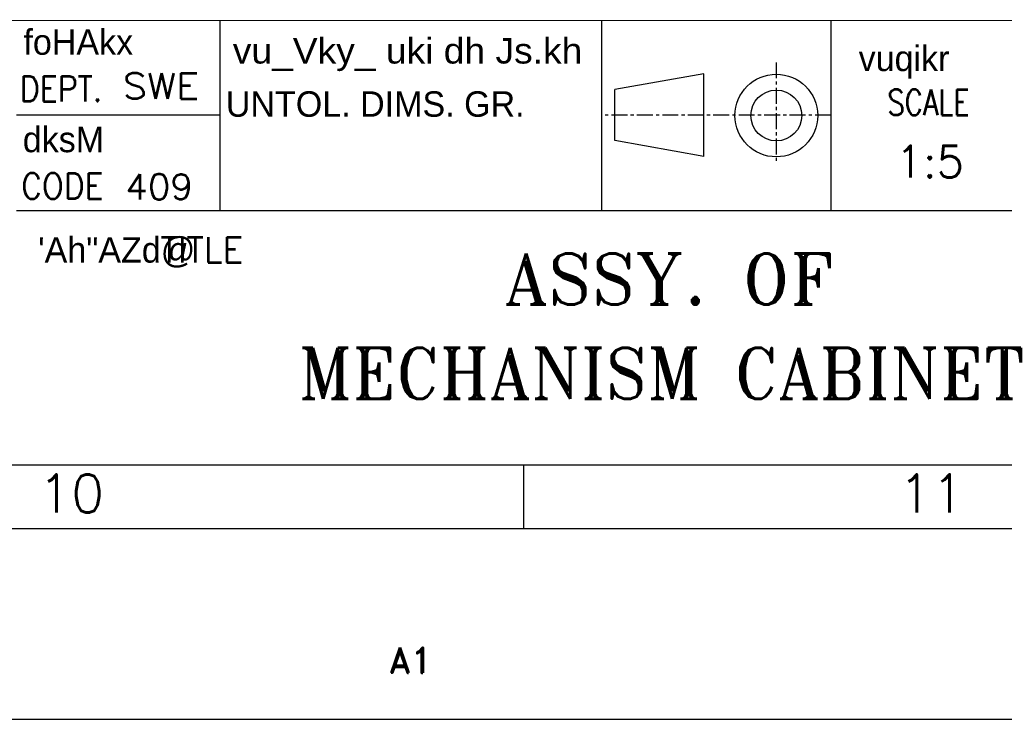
# Model space of a CAD drawing. Extents: x -2790 to 1415, y -1111 to 1859.
# Tile 6 of 10: x 466 to 853, y -1111 to -836. Entities that reach past the tile are written whole.
import ezdxf
from ezdxf.enums import TextEntityAlignment as Align

# ---------------------------------------------------------------- set-up
doc = ezdxf.new("R2010")
doc.units = 0
doc.header["$MEASUREMENT"] = 0
doc.linetypes.add('CENTER', pattern=[2, 1.25, -0.25, 0.25, -0.25])
doc.layers.get('0').update_dxf_attribs({"linetype": 'CONTINUOUS'})
doc.layers.add('4', color=6, linetype='CONTINUOUS')
doc.styles.add('HINDI', font='hindi')
doc.styles.add('ROMAND', font='romand')
doc.styles.add('ROMANS', font='romans')
doc.styles.add('ROMANT', font='romant.shx')

# ---------------------------------------------------------------- blocks, each defined once
blk = doc.blocks.new('A1')
for p, q in [((20, 54.719), (821, 55)), ((667, 40), (667, 54.946)), ((697, 40), (697, 54.956)), ((715, 40), (715, 54.963)), ((705, 50.75), (698, 49.5)), ((705, 44.25), (705, 50.75)), ((698, 45.5), (698, 49.5)), ((667, 47.5), (651, 47.5)), ((705, 44.25), (698, 45.5)), ((651, 40), (821, 40)), ((20, 20), (821, 20)), ((690.833, 20), (690.833, 15)), ((14.921, 15), (826, 15)), ((0, 0), (841, 0))]:
    blk.add_line(p, q)
at = {"linetype": 'CENTER'}
for p, q in [((710.702, 51.647), (710.702, 43.747)), ((715, 47.5), (697, 47.5))]:
    blk.add_line(p, q, dxfattribs=at)
for radius in [3.25, 2]:
    blk.add_circle((710.702, 47.465), radius)
for s, height, style, p in [('foHAkx', 2, 'HINDI', (651.54, 52.242)), ('vuqikr', 2, 'HINDI', (717.17, 50.96)), ('dksM', 2, 'HINDI', (651.489, 44.583)), ('\'Ah"AZd@', 2, 'HINDI', (652.695, 35.902)), ('TITLE', 2, 'ROMANS', (662.295, 35.905)), ('10', 3, 'ROMANS', (652.721, 16.256)), ('11', 3, 'ROMANS', (720.327, 16.256)), ('A1', 2, 'ROMAND', (680.261, 3.653))]:
    blk.add_text(s, height=height, dxfattribs=dict(style=style)).set_placement(p)
for s, style, width, p, p2 in [('vu_Vky_ uki dh Js.kh', 'HINDI', 0.867269, (667.993, 51.554), (695.456, 51.554)), ('DEPT.', 'ROMANS', 0.818247, (651.258, 48.565), (657.726, 48.565)), ('SWE', 'ROMANS', 1.032787, (659.344, 48.785), (665.344, 48.785)), ('SCALE', 'ROMANS', 0.730263, (719.429, 47.505), (725.897, 47.505)), ('CODE', 'ROMANS', 0.83845, (651.36, 40.925), (657.829, 40.925))]:
    blk.add_text(s, height=2, dxfattribs=dict(style=style, width=width)).set_placement(p, p2, align=Align.FIT)
blk.add_text('UNTOL. DIMS. GR.', height=2).set_placement((667.445, 47.37))
at = {"style": 'ROMANS', "width": 1.032787}
blk.add_text('409', height=2, dxfattribs=at).set_placement((659.548, 40.866))
at = {"color": 7, "style": 'ROMANS'}
for tag, p, height, rotation, width in [('DRG_NO', (70.983, 574.889), 3.5, 180, 1.5), ('SHTNO', (8.611, 117.915), 2.8, 90, 0.8), ('REV_NO', (8.632, 108.629), 2.8, 90, 0.8), ('DRG_NO', (8.711, 80.282), 2.8, 90, 0.8)]:
    blk.add_attdef(tag, p, '', height=height, rotation=rotation, dxfattribs=dict(at, width=width))
for tag, p, height in [('PRODUCT', (716.227, 84.232), 4), ('DRN_SIGN', (771.895, 69.277), 1), ('CHD_SIGN', (771.964, 63.156), 1), ('APP_SIGN', (772.817, 56.202), 1), ('NEW_ALT_SIGN', (567.752, 52.194), 1), ('OLD_ALT_SIGN', (638.256, 51.701), 1), ('NEW_CHD_SIGN', (566.671, 47.871), 1), ('OLD_CHD_SIGN', (637.841, 47.559), 1), ('NEW_APP_SIGN', (567.572, 44.449), 1), ('OLD_APP_SIGN', (638.394, 43.831), 1), ('TITLE1', (671.738, 29.774), 3.5), ('TITLE2', (671.738, 23.558), 3.5)]:
    blk.add_attdef(tag, p, '', height=height, dxfattribs=at)
for tag, height, p in [('DRN_BY', 2, (760.205, 70.762)), ('DRN_DATE', 1.8, (800.065, 70.272)), ('CHD_BY', 2, (760.205, 64.754)), ('CHD_DATE', 1.8, (799.968, 64.756)), ('APP_BY', 2, (760.205, 58.746)), ('NOVAR', 2.5, (815.812, 58.17)), ('APP_DATE', 1.8, (799.968, 58.256)), ('SCALE', 2.5, (722.759, 43.842)), ('REFTOASSY', 2.5, (769.433, 43.226)), ('ITNO', 2.5, (800.094, 43.226)), ('NOIT', 2.5, (815.889, 42.764)), ('REV_NO', 3.5, (816.226, 30.901)), ('SHTNO', 2.5, (777.173, 22.827)), ('NOSHT', 2.5, (817.852, 23.005))]:
    blk.add_attdef(tag, text='', height=height, dxfattribs=at).set_placement(p, align=Align.MIDDLE)
at = {"style": 'ROMANS', "width": 0.7}
for tag, p in [('OLD_ALT_BY', (622.249, 51.977)), ('NEW_ALT_BY', (551.886, 51.834)), ('OLD_CHD_BY', (622.387, 48.111)), ('NEW_CHD_BY', (551.886, 47.691)), ('NEW_REV_NO', (511.261, 46.856)), ('NEW_REV_DT', (522.328, 46.856)), ('OLD_REV_NO', (581.612, 47.007)), ('OLD_REV_DT', (592.808, 47.007)), ('OLD_APP_BY', (623.354, 44.245)), ('NEW_APP_BY', (553.508, 44.089))]:
    blk.add_attdef(tag, p, '', height=1.5, dxfattribs=at)
at = {"color": 7, "style": 'ROMANS', "width": 0.8}
blk.add_attdef('WEIGHT', text='', height=2.3, dxfattribs=at).set_placement((741.207, 43.588), align=Align.MIDDLE)
at = {"style": 'ROMANS'}
for tag, p, height in [('NEW_DCA_NO', (521.775, 39.406), 2), ('OLD_DCA_NO', (590.458, 39.55), 2), ('OLD_DCA_DETAILS', (590.596, 35.822), 1.8), ('NEW_DCA_DETAILS', (521.414, 35.083), 1.8)]:
    blk.add_attdef(tag, p, '', height=height, dxfattribs=at)
at = {"color": 7, "style": 'ROMANS', "width": 1.5}
blk.add_attdef('DRG_NO', (751.631, 29.407), '', height=3.5, dxfattribs=at)

msp = doc.modelspace()

# ---------------------------------------------------------------- block references
ref = msp.add_blockref('A1', (-2790.05367, -1111.39234), dxfattribs=dict(xscale=5, yscale=5, zscale=5))
ref.add_attrib('SCALE', '1:5', dxfattribs={"color": 7, "height": 12.5, "style": 'ROMANS'}).set_placement((823.7394, -892.18202), align=Align.MIDDLE)

# ---------------------------------------------------------------- texts
at = {"layer": '4', "style": 'ROMANT'}
for s, p in [(' ASSY. OF', (642.90897, -948.35878)), ('MECHANISM CABINET', (575.56479, -985.41186))]:
    msp.add_text(s, height=20, dxfattribs=at).set_placement(p)

doc.saveas('drawing.dxf')
